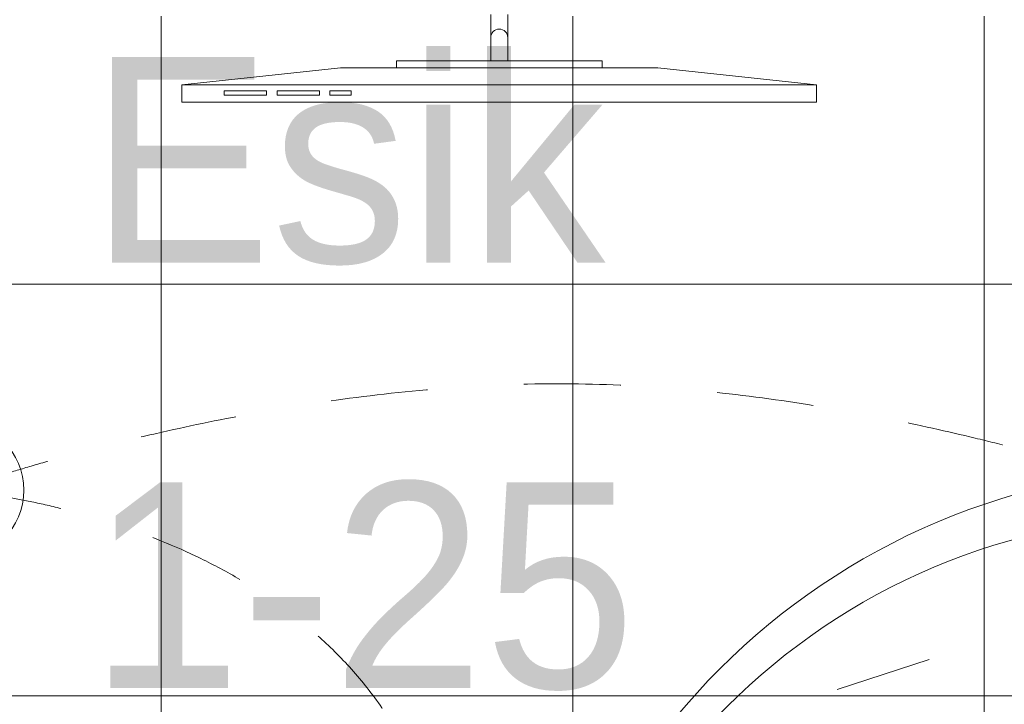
# Model space of a CAD drawing. Header units: millimetres. Extents: x -2932 to 42461, y -10716 to 17298.
# Tile 75 of 168: x 15944 to 17380, y 8538 to 9536. Entities that reach past the tile are written whole.
import ezdxf

# ---------------------------------------------------------------- set-up
doc = ezdxf.new("R2010")
doc.units = ezdxf.units.MM
doc.header["$MEASUREMENT"] = 0
doc.linetypes.add('Small Dashed', pattern=[282.222222, 141.111111, -141.111111])
for name, color, linetype, lineweight in [('0_Pen_No__2', 8, 'Continuous', 15), ('ARCHICAD Doors_Pen_No__19', 255, 'Continuous', 0), ('ARCHICAD Zone Stamps_Pen_No__1', 7, 'Continuous', 13), ('Plan Swing_Pen_No__1', 7, 'Continuous', 13), ('SA_LAGI_Pen_No__1', 7, 'Continuous', 13), ('SA_VALGUSTI_Pen_No__20', 1, 'Continuous', 0)]:
    doc.layers.add(name, color=color, linetype=linetype, lineweight=lineweight)
doc.layers.add('SA_LAGI_Pen_No__102', color=7, linetype='Continuous', lineweight=13, true_color=0xcccccc)
doc.styles.add('GENERATED_STYLE_1', font='txt', dxfattribs={"width": 0.95})

msp = doc.modelspace()

# ---------------------------------------------------------------- hatches: boundary and pattern name
at = {"layer": 'SA_LAGI_Pen_No__102', "linetype": 'Continuous', "lineweight": 13, "true_color": 0xcccccc}
h = msp.add_hatch(dxfattribs=at)
h.set_pattern_fill('Grid_60x60_0001', color=254, style=0, pattern_type=2)
h.set_pattern_definition([(0, (16150, 8550), (0, 600), []), (90, (16150, 8550), (-600, 0), [])])
h.paths.add_polyline_path([(15015.5, 9541), (15015.5, 7882.5), (17672, 7870), (17672, 8482.5), (17788, 8482.5), (17788, 7882.5), (20188, 7882.5), (20188, 9541)])

# ---------------------------------------------------------------- linework, layer by layer
at = {"layer": '0_Pen_No__2', "color": 8, "linetype": 'Continuous', "lineweight": 15}
for p, q in [((16630.8, 9476), (16630.8, 9543.5)), ((16655.8, 9543.5), (16655.8, 9476)), ((16180.5, 9441), (16411.9, 9466)), ((16411.9, 9466), (16874.6, 9466)), ((16493.3, 9476), (16793.3, 9476)), ((16493.3, 9466), (16493.3, 9476)), ((16793.3, 9466), (16493.3, 9466)), ((16655.8, 9476), (16630.8, 9476)), ((16793.3, 9476), (16793.3, 9466)), ((16874.6, 9466), (17106, 9441)), ((16180.5, 9416), (16180.5, 9441)), ((17106, 9441), (16180.5, 9441)), ((17106, 9441), (17106, 9416)), ((16303.9, 9432.3), (16242.2, 9432.3)), ((16242.2, 9432.3), (16242.2, 9426)), ((16242.2, 9426), (16303.9, 9426)), ((16303.9, 9426), (16303.9, 9432.3)), ((16381, 9432.3), (16319.3, 9432.3)), ((16319.3, 9432.3), (16319.3, 9426)), ((16319.3, 9426), (16381, 9426)), ((16381, 9426), (16381, 9432.3)), ((16427.3, 9432.3), (16396.4, 9432.3)), ((16396.4, 9432.3), (16396.4, 9426)), ((16396.4, 9426), (16427.3, 9426)), ((16427.3, 9426), (16427.3, 9432.3)), ((17106, 9416), (16180.5, 9416))]:
    msp.add_line(p, q, dxfattribs=at)
msp.add_arc((16643.3, 9509.8), 12.5, 0, 180, dxfattribs=at)
at = {"layer": 'ARCHICAD Doors_Pen_No__19', "color": 255, "linetype": 'Continuous', "lineweight": 0}
msp.add_arc((17672, 7882.5), 1000, 90, 180, dxfattribs=at)
at = {"layer": 'Plan Swing_Pen_No__1', "color": 7, "linetype": 'Continuous', "lineweight": 13}
msp.add_arc((17647, 7862.5), 950, 90, 180, dxfattribs=at)
at = {"layer": 'SA_LAGI_Pen_No__1', "color": 7, "linetype": 'Small Dashed', "lineweight": 13}
msp.add_line((14990.5, 7857.5), (20213, 9566), dxfattribs=at)
at = {"layer": 'SA_VALGUSTI_Pen_No__20', "color": 1, "linetype": 'Continuous', "lineweight": 0}
for start, end in [(0, 180), (180, 0)]:
    msp.add_arc((15850, 8850), 100, start, end, dxfattribs=at)
at = {"layer": 'SA_VALGUSTI_Pen_No__20', "color": 1, "linetype": 'Small Dashed', "lineweight": 0}
for points in [[(15850, 8850), (15850, 8850), (16291, 9009.5), (16748.7, 9005.2), (17183.1, 9001.2), (17600, 8850), (17600, 8850)], [(16563.7, 7989), (16563.7, 7989), (16613.6, 8222.3), (16528.2, 8429.5), (16369.4, 8815.1), (15850, 8850), (15850, 8850)]]:
    msp.add_open_spline(points, degree=3, knots=[0, 0, 0, 0, 1, 1, 1, 2, 2, 2, 2], dxfattribs=at)

# ---------------------------------------------------------------- texts
at = {"layer": 'ARCHICAD Zone Stamps_Pen_No__1', "color": 7, "lineweight": 13, "char_height": 300, "attachment_point": 1, "style": 'GENERATED_STYLE_1'}
for s, insert in [('\\A1;{\\pql;\\pt0,100;\\fSwis721 Lt BT|b0|i0|c0|p34;11,9\\fSwis721 Lt BT|b0|i0|c0|p34;\\A1{\\H.66x;\\S^  ;}\\fSwis721 Lt BT|b0|i0|c0|p34; m\\fSwis721 Lt BT|b0|i0|c0|p34;\\A1{\\H.66x;\\S2^  ;}}', (16387.1, 10610.9)), ('\\A1;{\\pql;\\pt0;\\fSwis721 Lt BT|b0|i0|c0|p34;Esik}', (16045.7, 9481.8)), ('\\A1;{\\pql;\\pt0;\\fSwis721 Lt BT|b0|i0|c0|p34;1-25}', (16045.7, 8861.7))]:
    msp.add_mtext(s, dxfattribs=dict(at, insert=insert))

doc.saveas('drawing.dxf')
